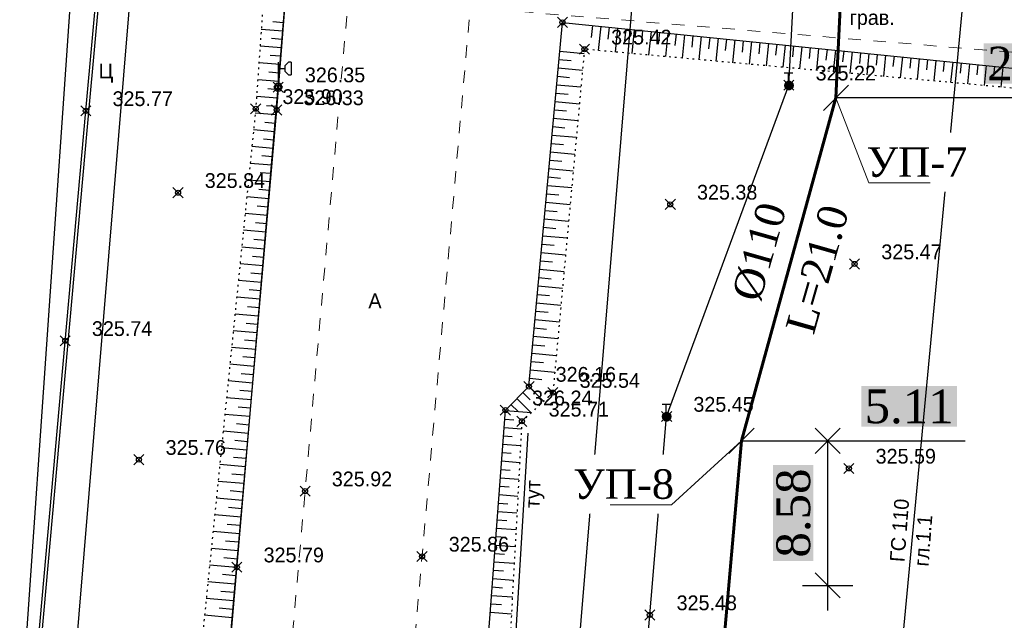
# Model space of a CAD drawing. Header units: metres. Extents: x 703769 to 722343, y 4313031 to 4317457.
# Tile 218 of 256: x 708181 to 708239, y 4314726 to 4314762. Entities that reach past the tile are written whole.
import ezdxf
from ezdxf import colors
from ezdxf.entities.mleader import LeaderData, LeaderLine
from ezdxf.math import Vec2, Vec3

# ---------------------------------------------------------------- set-up
doc = ezdxf.new("R2010")
doc.units = ezdxf.units.M
doc.header["$LTSCALE"] = 0.5
doc.header["$PDMODE"] = 35
doc.header["$PDSIZE"] = 0.3
for name, pattern in [('Auto_Street_NotBorder_Line_m1', [3, 1.5, -1.5]), ('ДОРОГИ_СТРОЯЩ', [9, 8, -1]), ('Контура низ откосов  Штриховая 0.1-0.5 - - - - - - -', [0.6, 0.1, -0.5])]:
    doc.linetypes.add(name, pattern=pattern)
for name, color, linetype in [('(001) Сетка', 92, 'Continuous'), ('(004) Точки рельефа', 7, 'Continuous'), ('(013) Газ', 30, 'ИК_Газопровод -------г--------'), ('(016) Кабель', 1, 'Continuous'), ('(019) Связь', 3, 'ИК_КАБ_СВЯЗИ'), ('(022) Возд. Линии', 7, 'Continuous'), ('(025) Дорога', 7, 'Continuous'), ('(035) Откосы', 7, 'Continuous'), ('(038) Деревья', 7, 'Continuous'), ('(040) Ограда', 7, 'Continuous')]:
    doc.layers.add(name, color=color, linetype=linetype)
doc.layers.add('AUTO#_ROADS_EXIST_L', color=7, linetype='Continuous', lineweight=15, true_color=0x000000)
doc.layers.add('ВК_В1', color=134, linetype='Continuous', lineweight=40)
doc.layers.add('ВОДОПРОВОД текст', color=7, linetype='Continuous', lineweight=50)
doc.styles.add('BM-431', font='txt')
doc.styles.add('D-431', font='txt')
doc.styles.add('Interproekt', font='isocpeur.ttf', dxfattribs={"width": 0.95, "oblique": 15})
doc.styles.add('S', font='txtwr', dxfattribs={"oblique": 15})
doc.styles.get("Standard").update_dxf_attribs({"font": 'times.ttf'})
doc.styles.add('Times New Roman', font='times.ttf')
doc.linetypes.add('GAZ_VOZDUSH', pattern='A,1,-2,["~",Standard,S=3,R=0,X=-1.5,Y=-1.5],-1,10', length=14)
doc.linetypes.add('ИК_Газопровод -------г--------', pattern='A,9,-0.6,["Г",Standard,S=1.2,R=0,X=0,Y=-0.6],-1.2', length=10.8)
doc.linetypes.add('ИК_КАБ_СВЯЗИ', pattern='A,4,["o",Standard,S=0.5,R=0,X=0,Y=-0.125],4,-2', length=10)
doc.linetypes.add('ИК_Э_КАБ_ВН', pattern='A,8,-2,["<<",Standard,S=1,R=0,X=0,Y=-0.5],8,[">>",Standard,S=1,R=0,X=-1,Y=-0.5],-2', length=20)
doc.linetypes.add('ИК_Э_КАБ_НН', pattern='A,8,-2,["<",Standard,S=1,R=0,X=0,Y=-0.5],8,[">",Standard,S=1,R=0,X=-0.5,Y=-0.5],-2', length=20)
doc.linetypes.add('ОГРАДА_М_1М', pattern='A,2.5,["о",Standard,S=1,R=0,X=0,Y=-0.35],0.5,["0",Standard,S=0.5,R=0,X=-0.3,Y=-0.25],2.5', length=5.5)
doc.linetypes.add('РЯД_ДЕР_ДО4М', pattern='A,0,[133,ltypeshp.shx,S=0.4,R=0,X=0,Y=0],-3', length=3)
doc.dimstyles.new('300', dxfattribs={"dimtxt": 2, "dimasz": 1.5, "dimexe": 0, "dimexo": 0, "dimgap": 1, "dimtad": 1, "dimzin": 0, "dimdsep": 46, "dimtxsty": 'Standard', "dimblk": 'OBLIQUE', "dimcen": 0, "dimclrd": 1, "dimclre": 1, "dimclrt": 1, "dimadec": 1, "dimazin": 0, "dimtfac": 1, "dimtofl": 0, "dimtmove": 0, "dimatfit": 3, "dimfxl": 3, "dimtfill": 2, "dimtfillclr": 7, "dimtolj": 1, "dimtzin": 0, "dimlwd": 25, "dimlwe": -1, "dimarcsym": 0})

# ---------------------------------------------------------------- blocks, each defined once
blk = doc.blocks.new('*X145')
at = {"color": 0}
for p, q in [((9.5, 5.08), (10.49, 5.08)), ((9.5, 5.07), (10.49, 5.07)), ((9.5, 5.06), (10.49, 5.06)), ((9.5, 5.05), (10.49, 5.05)), ((9.5, 5.04), (10.49, 5.04)), ((9.5, 5.03), (10.49, 5.03)), ((9.5, 5.02), (10.5, 5.02)), ((9.5, 5.01), (10.5, 5.01)), ((9.5, 5), (10.5, 5)), ((9.5, 4.99), (10.5, 4.99)), ((9.5, 4.98), (10.5, 4.98)), ((9.5, 4.97), (10.5, 4.97)), ((9.5, 4.96), (10.49, 4.96)), ((9.5, 4.95), (10.49, 4.95)), ((9.5, 4.94), (10.49, 4.94)), ((9.5, 4.93), (10.49, 4.93)), ((9.5, 4.92), (10.49, 4.92)), ((9.5, 4.91), (10.49, 4.91)), ((9.5, 4.9), (10.49, 4.9)), ((9.51, 5.12), (10.48, 5.12)), ((9.51, 5.11), (10.48, 5.11)), ((9.51, 5.1), (10.48, 5.1)), ((9.51, 5.09), (10.49, 5.09)), ((9.51, 4.89), (10.49, 4.89)), ((9.51, 4.88), (10.48, 4.88)), ((9.51, 4.87), (10.48, 4.87)), ((9.51, 4.86), (10.48, 4.86)), ((9.52, 5.16), (10.47, 5.16)), ((9.52, 5.15), (10.47, 5.15)), ((9.52, 5.14), (10.47, 5.14)), ((9.52, 5.13), (10.48, 5.13)), ((9.52, 4.85), (10.48, 4.85)), ((9.52, 4.84), (10.47, 4.84)), ((9.52, 4.83), (10.47, 4.83)), ((9.53, 5.18), (10.46, 5.18)), ((9.53, 5.17), (10.46, 5.17)), ((9.53, 4.82), (10.47, 4.82)), ((9.53, 4.81), (10.46, 4.81)), ((9.53, 4.8), (10.46, 4.8)), ((9.54, 5.2), (10.45, 5.2)), ((9.54, 5.19), (10.46, 5.19)), ((9.54, 4.79), (10.45, 4.79)), ((9.54, 4.78), (10.45, 4.78)), ((9.55, 5.22), (10.44, 5.22)), ((9.55, 5.21), (10.45, 5.21)), ((9.55, 4.77), (10.44, 4.77)), ((9.55, 4.76), (10.44, 4.76)), ((9.56, 5.24), (10.43, 5.24)), ((9.56, 5.23), (10.44, 5.23)), ((9.56, 4.75), (10.43, 4.75)), ((9.56, 4.74), (10.43, 4.74)), ((9.57, 5.26), (10.42, 5.26)), ((9.57, 5.25), (10.43, 5.25)), ((9.57, 4.73), (10.42, 4.73)), ((9.58, 5.27), (10.41, 5.27)), ((9.58, 4.72), (10.41, 4.72)), ((9.58, 4.71), (10.41, 4.71)), ((9.59, 5.29), (10.4, 5.29)), ((9.59, 5.28), (10.41, 5.28)), ((9.59, 4.7), (10.4, 4.7)), ((9.6, 5.3), (10.39, 5.3)), ((9.6, 4.69), (10.39, 4.69)), ((9.61, 5.31), (10.38, 5.31)), ((9.61, 4.68), (10.39, 4.68)), ((9.62, 5.32), (10.37, 5.32)), ((9.63, 5.33), (10.37, 5.33)), ((9.64, 5.34), (10.36, 5.34)), ((9.65, 5.35), (10.35, 5.35)), ((9.66, 5.36), (10.34, 5.36)), ((9.67, 5.37), (10.32, 5.37)), ((9.68, 5.38), (10.31, 5.38)), ((9.69, 5.39), (10.3, 5.39)), ((9.71, 5.4), (10.29, 5.4)), ((9.72, 5.41), (10.27, 5.41)), ((9.74, 5.42), (10.26, 5.42)), ((9.75, 5.43), (10.24, 5.43)), ((9.77, 5.44), (10.22, 5.44)), ((9.79, 5.45), (10.2, 5.45)), ((9.82, 5.46), (10.18, 5.46)), ((9.85, 5.47), (10.15, 5.47)), ((9.88, 5.48), (10.11, 5.48)), ((9.94, 5.49), (10.05, 5.49)), ((9.61, 4.67), (10.38, 4.67)), ((9.62, 4.66), (10.37, 4.66)), ((9.63, 4.65), (10.36, 4.65)), ((9.64, 4.64), (10.35, 4.64)), ((9.65, 4.63), (10.34, 4.63)), ((9.66, 4.62), (10.33, 4.62)), ((9.67, 4.61), (10.32, 4.61)), ((9.69, 4.6), (10.31, 4.6)), ((9.7, 4.59), (10.29, 4.59)), ((9.71, 4.58), (10.28, 4.58)), ((9.73, 4.57), (10.26, 4.57)), ((9.75, 4.56), (10.25, 4.56)), ((9.76, 4.55), (10.23, 4.55)), ((9.78, 4.54), (10.21, 4.54)), ((9.81, 4.53), (10.18, 4.53)), ((9.83, 4.52), (10.16, 4.52)), ((9.87, 4.51), (10.12, 4.51)), ((9.91, 4.5), (10.08, 4.5))]:
    blk.add_line(p, q, dxfattribs=at)
blk = doc.blocks.new('I01070')
at = {"color": 0}
blk.add_circle((0.05, 0.03), 0.5, dxfattribs=at)
blk.add_blockref('*X145', (-9.95, -4.96), dxfattribs=at)
blk = doc.blocks.new('I0195')
at = {"layer": '(016) Кабель', "color": 0, "linetype": 'ИК_Э_КАБ_ВН'}
for p, q in [((-0.275, 0.74), (0.225, 0.74)), ((-0.025, 0.24), (-0.025, 0.74))]:
    blk.add_line(p, q, dxfattribs=at)
at = {"layer": '(016) Кабель', "color": 0, "linetype": 'ИК_Э_КАБ_ВН', "xscale": 0.5, "yscale": 0.5, "zscale": 0.5}
blk.add_blockref('I01070', (-0.025, -0.01), dxfattribs=at)
blk = doc.blocks.new('U1111')
for p, q in [((0.1, 0.45), (0.1, 2.95)), ((1.28934, 2.95), (0.85, 2.51066)), ((0.85, 2.51066), (0.85, 1.88934)), ((1.6, 2.95), (1.28934, 2.95)), ((1.6, 2.95), (1.6, 1.45)), ((0.1, 2.2), (0.85, 2.2)), ((0.85, 1.88934), (1.28934, 1.45)), ((1.28934, 1.45), (1.6, 1.45)), ((0, 0.05), (0.1, 0.05)), ((0, -0.05), (0, 0.05)), ((0.1, 0.05), (0.1, -0.05)), ((0.1, -0.05), (0, -0.05))]:
    blk.add_line(p, q)
blk.add_lwpolyline([(0.55, 0), (0.3, 0.433013), (-0.2, 0.433013), (-0.45, 0), (-0.2, -0.433013), (0.3, -0.433013)], close=True)
at = {"color": 4, "style": 'S', "oblique": 15}
blk.add_attdef('Z', (1.142936, -1.391276), '', height=2, dxfattribs=at)
blk = doc.blocks.new('Setka')
at = {"layer": '(001) Сетка'}
for p, q in [((0, 1.5), (0, -1.5)), ((-1.5, 0), (1.5, 0))]:
    blk.add_line(p, q, dxfattribs=at)
blk = doc.blocks.new('_Dot')
at = {"color": 0, "linetype": 'ByBlock', "lineweight": -2}
blk.add_line((-0.5, 0), (-1, 0), dxfattribs=at)
at = {"color": 0, "linetype": 'ByBlock', "const_width": 0.5}
blk.add_lwpolyline([(-0.25, 0, 1), (0.25, 0, 1)], format="xyb", close=True, dxfattribs=at)
blk = doc.blocks.new('_Oblique')
at = {"color": 0, "linetype": 'ByBlock', "lineweight": -2}
blk.add_line((-0.5, -0.5), (0.5, 0.5), dxfattribs=at)
blk = doc.blocks.new('*D603')
at = {"color": 1, "lineweight": 25, "transparency": 16777216}
blk.add_line((708253.701, 4314757.378), (708228.958, 4314757.378), dxfattribs=at)
at = {"layer": 'Defpoints', "color": 0, "lineweight": 40, "transparency": 16777216}
for p in [(708228.958, 4314757.378), (708228.958, 4314757.378), (708253.701, 4314757.378)]:
    blk.add_point(p, dxfattribs=at)
at = {"color": 1, "lineweight": 25, "transparency": 16777216, "xscale": 1.5, "yscale": 1.5, "zscale": 1.5}
for p, rotation in [((708228.958, 4314757.378), 179.9999999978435), ((708253.701, 4314757.378), 359.9999999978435)]:
    blk.add_blockref('_Oblique', p, dxfattribs=dict(at, rotation=rotation))
at = {"color": 1, "lineweight": 40, "transparency": 16777216, "insert": (708241.329, 4314759.399), "char_height": 2, "attachment_point": 5, "rotation": 360, "bg_fill": 1, "box_fill_scale": 1.1, "bg_fill_color": 7, "bg_fill_true_color": 16777215, "bg_fill_transparency": 0}
blk.add_mtext('\\A1;24.74', dxfattribs=at)
blk = doc.blocks.new('*D604')
at = {"color": 1, "lineweight": 25, "transparency": 16777216}
for p, q in [((708223.359, 4314737.037), (708228.465, 4314737.037)), ((708228.465, 4314737.037), (708236.631, 4314737.037))]:
    blk.add_line(p, q, dxfattribs=at)
at = {"layer": 'Defpoints', "color": 0, "lineweight": 40, "transparency": 16777216}
for p in [(708223.359, 4314737.037), (708228.465, 4314737.037), (708228.465, 4314737.037)]:
    blk.add_point(p, dxfattribs=at)
at = {"color": 1, "lineweight": 25, "transparency": 16777216, "xscale": 1.5, "yscale": 1.5, "zscale": 1.5, "rotation": 180}
blk.add_blockref('_Oblique', (708223.359, 4314737.037), dxfattribs=at)
at = {"color": 1, "lineweight": 25, "transparency": 16777216, "xscale": 1.5, "yscale": 1.5, "zscale": 1.5}
blk.add_blockref('_Oblique', (708228.465, 4314737.037), dxfattribs=at)
at = {"color": 1, "lineweight": 40, "transparency": 16777216, "insert": (708233.298, 4314739.057), "char_height": 2, "attachment_point": 5, "bg_fill": 1, "box_fill_scale": 1.1, "bg_fill_color": 7, "bg_fill_true_color": 16777215, "bg_fill_transparency": 0}
blk.add_mtext('\\A1;5.11', dxfattribs=at)
blk = doc.blocks.new('*D605')
at = {"color": 1, "lineweight": 25, "transparency": 16777216}
blk.add_line((708228.465, 4314737.037), (708228.465, 4314728.456), dxfattribs=at)
at = {"layer": 'Defpoints', "color": 0, "lineweight": 40, "transparency": 16777216}
for p in [(708228.465, 4314737.037), (708228.465, 4314728.456), (708228.465, 4314728.456)]:
    blk.add_point(p, dxfattribs=at)
at = {"color": 1, "lineweight": 25, "transparency": 16777216, "xscale": 1.5, "yscale": 1.5, "zscale": 1.5}
for p, rotation in [((708228.465, 4314737.037), 90), ((708228.465, 4314728.456), 270)]:
    blk.add_blockref('_Oblique', p, dxfattribs=dict(at, rotation=rotation))
at = {"color": 1, "lineweight": 40, "transparency": 16777216, "insert": (708226.445, 4314732.746), "char_height": 2, "attachment_point": 5, "rotation": 90, "bg_fill": 1, "box_fill_scale": 1.1, "bg_fill_color": 7, "bg_fill_true_color": 16777215, "bg_fill_transparency": 0}
blk.add_mtext('\\A1;8.58', dxfattribs=at)

msp = doc.modelspace()

# ---------------------------------------------------------------- linework, layer by layer
at = {"layer": '(013) Газ', "linetype": 'GAZ_VOZDUSH', "elevation": 324.816, "flags": 128}
msp.add_lwpolyline([(708165.166, 4315455.034), (708237.064, 4315447.856), (708237.796, 4315439.435), (708237.948, 4315425.87), (708271.633, 4315423.02), (708271.633, 4315423.02), (708293.165, 4315421.558), (708284.482, 4315255.16), (708278.28, 4315165.641), (708278.086, 4315159.227), (708267.101, 4315087.682), (708203.286, 4314411.276), (708188.652, 4314151.902), (708188.652, 4314118.902)], dxfattribs=at)
at = {"layer": '(016) Кабель', "linetype": 'ИК_Э_КАБ_НН', "elevation": 325.652, "flags": 128}
msp.add_lwpolyline([(708148.162, 4314184.928), (708151.497, 4314225.638), (708155.946, 4314277.346), (708160.092, 4314325.308), (708165.82, 4314399.254), (708169.045, 4314439.184), (708172.399, 4314480.837), (708175.762, 4314521.367), (708178.982, 4314558.811), (708182.201, 4314596.426), (708185.813, 4314637.091), (708189.128, 4314677.545), (708192.281, 4314716.43), (708195.859, 4314758.023), (708198.741, 4314794.021), (708202.87, 4314842.96), (708206.45, 4314887.572), (708209.623, 4314925.94), (708213.998, 4314964.466), (708217.888, 4315003.776), (708222.285, 4315053.198), (708227.646, 4315118.21), (708230.7, 4315153.26), (708233.599, 4315183.887), (708236.608, 4315219.867), (708239.917, 4315258.483), (708242.964, 4315292.096), (708245.88, 4315324.716), (708249.037, 4315363.449), (708251.639, 4315395.315), (708254.553, 4315428.663), (708258.525, 4315473.098), (708262.105, 4315516.97), (708265.007, 4315550.248), (708267.691, 4315583.251), (708270.438, 4315616.597), (708274.286, 4315657.842), (708277.622, 4315697.97), (708280.245, 4315726.073), (708282.134, 4315747.294), (708285.192, 4315782.765), (708287.519, 4315812.482), (708289.716, 4315837.095), (708292.577, 4315870.499), (708295.609, 4315906.644), (708298.169, 4315937.003), (708301.105, 4315969.327), (708303.908, 4316001.447), (708306.247, 4316027.782), (708309.271, 4316062.456), (708312.329, 4316097.927), (708314.656, 4316127.644), (708316.853, 4316152.257), (708319.714, 4316185.661), (708322.746, 4316221.806), (708325.306, 4316252.165), (708328.242, 4316284.489), (708331.045, 4316316.609), (708331.607, 4316322.941)], dxfattribs=at)
at = {"layer": '(019) Связь', "flags": 128}
for points, elevation in [([(708317.145, 4316324.221), (708301.016, 4316142.912), (708256.741, 4315645.198), (708241.57, 4315465.518), (708189.214, 4314845.558), (708166.334, 4314514.295), (708160.318, 4314448.76), (708146.619, 4314291.453), (708137.034, 4314165.721), (708137.034, 4314165.721), (708137.034, 4314165.721), (708136.895, 4314100.448), (708136.888, 4314097.122)], 324.516), ([(708153.006, 4314105.043), (708156.993, 4314142.734), (708156.993, 4314142.734), (708174.147, 4314200.184), (708174.323, 4314203.958), (708195.362, 4314453.153), (708204.073, 4314563.084), (708218.911, 4314738.478), (708226.164, 4314758.135), (708236.601, 4314958.674), (708237.563, 4314979.166), (708241.532, 4315051.931), (708251.542, 4315144.303), (708253.161, 4315164.518), (708257.428, 4315233.645), (708258.881, 4315245.481), (708269.326, 4315369.847), (708270.394, 4315382.606), (708278.265, 4315465.509), (708280.616, 4315477.921), (708295.324, 4315641.488), (708303.766, 4315706.848), (708303.348, 4315724.234), (708305.187, 4315772.118), (708306.696, 4315783.119), (708308.615, 4315806.312), (708309.889, 4315815.038), (708320.552, 4315934.795), (708321.594, 4315946.168), (708336.888, 4316115.682), (708345.287, 4316227.711), (708346.981, 4316228.783), (708355.083, 4316230.156), (708358.134, 4316229.662)], 325.431)]:
    msp.add_lwpolyline(points, dxfattribs=dict(at, elevation=elevation))
at = {"layer": '(022) Возд. Линии', "elevation": -1.937, "flags": 128}
msp.add_lwpolyline([(708173.508, 4314249.294), (708180.426, 4314321.315), (708187.561, 4314422.215), (708190.623, 4314454.694), (708195.781, 4314509.415), (708203.64, 4314603.19), (708211.44, 4314697.517), (708218.596, 4314783.876), (708219.251, 4314789.291), (708222.239, 4314829.112), (708225.833, 4314872.829), (708227.553, 4314940.171), (708237.806, 4315038.61), (708242.302, 4315088.885), (708248.423, 4315158.844), (708247.859, 4315176.046), (708220.321, 4315178.161)], dxfattribs=at)
at = {"layer": '(025) Дорога', "elevation": 325.745, "flags": 128}
msp.add_lwpolyline([(708193.008, 4314847.478), (708194.025, 4314847.311), (708178.741, 4314663.003), (708176.27, 4314663.341), (708178.346, 4314685.769), (708181.068, 4314716.83), (708184.673, 4314756.981), (708188.173, 4314795.283), (708192.787, 4314843.357), (708193.008, 4314847.478)], dxfattribs=at)
at = {"layer": '(035) Откосы'}
for p, q in [((708194.858, 4314761.466, 325.699), (708196.144, 4314761.364, 325.699)), ((708195.538, 4314761.913, 325.699), (708196.183, 4314761.862, 325.699)), ((708214.502, 4314761.682, 325.463), (708214.429, 4314760.961, 325.463)), ((708214.999, 4314761.632, 325.463), (708214.853, 4314760.195, 325.463)), ((708215.496, 4314761.581, 325.463), (708215.424, 4314760.866, 325.463)), ((708215.994, 4314761.531, 325.463), (708215.849, 4314760.105, 325.463)), ((708216.491, 4314761.48, 325.463), (708216.419, 4314760.77, 325.463)), ((708195.463, 4314760.918, 325.699), (708196.104, 4314760.867, 325.699)), ((708216.988, 4314761.43, 325.463), (708216.844, 4314760.015, 325.463)), ((708217.485, 4314761.379, 325.463), (708217.414, 4314760.674, 325.463)), ((708217.983, 4314761.329, 325.463), (708217.84, 4314759.924, 325.463)), ((708218.48, 4314761.278, 325.463), (708218.409, 4314760.579, 325.463)), ((708218.977, 4314761.228, 325.463), (708218.836, 4314759.834, 325.463)), ((708219.475, 4314761.177, 325.463), (708219.404, 4314760.483, 325.463)), ((708219.972, 4314761.127, 325.463), (708219.831, 4314759.743, 325.463)), ((708220.469, 4314761.076, 325.463), (708220.399, 4314760.387, 325.463)), ((708220.966, 4314761.026, 325.463), (708220.827, 4314759.653, 325.463)), ((708221.464, 4314760.975, 325.463), (708221.394, 4314760.291, 325.463)), ((708221.961, 4314760.925, 325.463), (708221.823, 4314759.563, 325.463)), ((708222.458, 4314760.874, 325.463), (708222.389, 4314760.196, 325.463)), ((708194.788, 4314760.47, 325.699), (708196.065, 4314760.369, 325.699)), ((708222.955, 4314760.824, 325.463), (708222.818, 4314759.472, 325.463)), ((708223.453, 4314760.773, 325.463), (708223.384, 4314760.1, 325.463)), ((708223.95, 4314760.723, 325.463), (708223.814, 4314759.382, 325.463)), ((708224.447, 4314760.672, 325.463), (708224.379, 4314760.004, 325.463)), ((708224.945, 4314760.622, 325.463), (708224.809, 4314759.291, 325.463)), ((708225.442, 4314760.571, 325.463), (708225.375, 4314759.909, 325.463)), ((708225.939, 4314760.521, 325.463), (708225.805, 4314759.201, 325.463)), ((708226.436, 4314760.47, 325.463), (708226.37, 4314759.813, 325.463)), ((708226.934, 4314760.42, 325.463), (708226.801, 4314759.111, 325.463)), ((708227.431, 4314760.369, 325.463), (708227.365, 4314759.717, 325.463)), ((708227.928, 4314760.319, 325.463), (708227.796, 4314759.02, 325.463)), ((708228.426, 4314760.268, 325.463), (708228.36, 4314759.621, 325.463)), ((708195.389, 4314759.922, 325.699), (708196.025, 4314759.872, 325.699)), ((708212.569, 4314760.156, 325.463), (708214.009, 4314760.024, 325.463)), ((708228.923, 4314760.218, 325.463), (708228.792, 4314758.93, 325.463)), ((708229.42, 4314760.167, 325.463), (708229.355, 4314759.526, 325.463)), ((708229.917, 4314760.117, 325.463), (708229.788, 4314758.839, 325.463)), ((708230.415, 4314760.066, 325.463), (708230.35, 4314759.43, 325.463)), ((708230.912, 4314760.015, 325.463), (708230.783, 4314758.749, 325.463)), ((708231.409, 4314759.965, 325.463), (708231.345, 4314759.334, 325.463)), ((708231.906, 4314759.914, 325.463), (708231.779, 4314758.659, 325.463)), ((708232.404, 4314759.864, 325.463), (708232.34, 4314759.239, 325.463)), ((708232.901, 4314759.813, 325.463), (708232.774, 4314758.568, 325.463)), ((708233.398, 4314759.763, 325.463), (708233.335, 4314759.143, 325.463)), ((708233.896, 4314759.712, 325.463), (708233.77, 4314758.478, 325.463)), ((708194.718, 4314759.475, 325.699), (708195.986, 4314759.374, 325.699)), ((708212.478, 4314759.161, 325.463), (708213.918, 4314759.028, 325.463)), ((708212.523, 4314759.658, 325.463), (708213.244, 4314759.592, 325.463)), ((708234.393, 4314759.662, 325.463), (708234.33, 4314759.047, 325.463)), ((708234.89, 4314759.611, 325.463), (708234.766, 4314758.387, 325.463)), ((708235.387, 4314759.561, 325.463), (708235.325, 4314758.951, 325.463)), ((708235.885, 4314759.51, 325.463), (708235.761, 4314758.297, 325.463)), ((708236.382, 4314759.46, 325.463), (708236.321, 4314758.856, 325.463)), ((708236.879, 4314759.409, 325.463), (708236.757, 4314758.207, 325.463)), ((708237.376, 4314759.359, 325.463), (708237.316, 4314758.76, 325.463)), ((708237.874, 4314759.308, 325.463), (708237.753, 4314758.116, 325.463)), ((708238.371, 4314759.258, 325.463), (708238.311, 4314758.664, 325.463)), ((708238.868, 4314759.207, 325.463), (708238.748, 4314758.026, 325.463)), ((708195.315, 4314758.926, 325.699), (708195.946, 4314758.876, 325.699)), ((708212.432, 4314758.663, 325.463), (708213.152, 4314758.597, 325.463)), ((708194.649, 4314758.479, 325.699), (708195.907, 4314758.379, 325.699)), ((708195.241, 4314757.931, 325.699), (708195.867, 4314757.881, 325.699)), ((708212.386, 4314758.165, 325.463), (708213.827, 4314758.033, 325.463)), ((708194.579, 4314757.483, 325.699), (708195.828, 4314757.384, 325.699)), ((708212.34, 4314757.667, 325.463), (708213.061, 4314757.601, 325.463)), ((708195.166, 4314756.935, 325.699), (708195.788, 4314756.886, 325.699)), ((708212.295, 4314757.17, 325.463), (708213.735, 4314757.037, 325.463)), ((708194.503, 4314756.498, 325.699), (708195.747, 4314756.389, 325.699)), ((708212.203, 4314756.174, 325.463), (708213.644, 4314756.042, 325.463)), ((708212.249, 4314756.672, 325.463), (708212.969, 4314756.606, 325.463)), ((708195.078, 4314755.946, 325.699), (708195.703, 4314755.891, 325.699)), ((708212.157, 4314755.677, 325.463), (708212.878, 4314755.61, 325.463)), ((708194.403, 4314755.504, 325.699), (708195.66, 4314755.394, 325.699)), ((708212.112, 4314755.179, 325.463), (708213.553, 4314755.046, 325.463)), ((708194.302, 4314754.511, 325.699), (708195.572, 4314754.4, 325.699)), ((708194.984, 4314754.952, 325.699), (708195.616, 4314754.897, 325.699)), ((708212.066, 4314754.681, 325.463), (708212.786, 4314754.615, 325.463)), ((708194.891, 4314753.958, 325.699), (708195.529, 4314753.902, 325.699)), ((708212.02, 4314754.183, 325.463), (708213.461, 4314754.051, 325.463)), ((708194.202, 4314753.518, 325.699), (708195.485, 4314753.405, 325.699)), ((708211.974, 4314753.686, 325.463), (708212.695, 4314753.619, 325.463)), ((708194.797, 4314752.964, 325.699), (708195.442, 4314752.908, 325.699)), ((708211.883, 4314752.69, 325.463), (708212.604, 4314752.624, 325.463)), ((708211.929, 4314753.188, 325.463), (708213.37, 4314753.055, 325.463)), ((708194.102, 4314752.524, 325.699), (708195.398, 4314752.411, 325.699)), ((708211.837, 4314752.192, 325.463), (708213.278, 4314752.06, 325.463)), ((708194.002, 4314751.531, 325.699), (708195.311, 4314751.416, 325.699)), ((708194.703, 4314751.97, 325.699), (708195.354, 4314751.913, 325.699)), ((708211.791, 4314751.695, 325.463), (708212.512, 4314751.628, 325.463)), ((708194.609, 4314750.977, 325.699), (708195.267, 4314750.919, 325.699)), ((708211.746, 4314751.197, 325.463), (708213.187, 4314751.064, 325.463)), ((708193.901, 4314750.538, 325.699), (708195.224, 4314750.422, 325.699)), ((708211.7, 4314750.699, 325.463), (708212.421, 4314750.633, 325.463)), ((708194.516, 4314749.983, 325.699), (708195.18, 4314749.924, 325.699)), ((708211.654, 4314750.201, 325.463), (708213.096, 4314750.069, 325.463)), ((708193.801, 4314749.544, 325.699), (708195.137, 4314749.427, 325.699)), ((708211.563, 4314749.206, 325.463), (708213.004, 4314749.073, 325.463)), ((708211.608, 4314749.704, 325.463), (708212.329, 4314749.637, 325.463)), ((708194.422, 4314748.989, 325.699), (708195.093, 4314748.93, 325.699)), ((708211.517, 4314748.708, 325.463), (708212.238, 4314748.642, 325.463)), ((708193.701, 4314748.551, 325.699), (708195.049, 4314748.433, 325.699)), ((708194.328, 4314747.995, 325.699), (708195.006, 4314747.935, 325.699)), ((708211.471, 4314748.21, 325.463), (708212.913, 4314748.078, 325.463)), ((708193.6, 4314747.557, 325.699), (708194.962, 4314747.438, 325.699)), ((708211.425, 4314747.713, 325.463), (708212.146, 4314747.647, 325.463)), ((708194.234, 4314747.001, 325.699), (708194.919, 4314746.941, 325.699)), ((708211.38, 4314747.215, 325.463), (708212.822, 4314747.083, 325.463)), ((708193.5, 4314746.564, 325.699), (708194.875, 4314746.444, 325.699)), ((708211.334, 4314746.717, 325.463), (708212.055, 4314746.651, 325.463)), ((708194.141, 4314746.007, 325.699), (708194.831, 4314745.946, 325.699)), ((708211.242, 4314745.722, 325.463), (708211.963, 4314745.656, 325.463)), ((708211.288, 4314746.22, 325.463), (708212.73, 4314746.087, 325.463)), ((708193.4, 4314745.571, 325.699), (708194.788, 4314745.449, 325.699)), ((708211.197, 4314745.224, 325.463), (708212.639, 4314745.092, 325.463)), ((708193.3, 4314744.577, 325.699), (708194.701, 4314744.455, 325.699)), ((708194.047, 4314745.013, 325.699), (708194.744, 4314744.952, 325.699)), ((708211.151, 4314744.726, 325.463), (708211.872, 4314744.66, 325.463)), ((708193.953, 4314744.019, 325.699), (708194.657, 4314743.957, 325.699)), ((708211.105, 4314744.229, 325.463), (708212.547, 4314744.096, 325.463)), ((708193.199, 4314743.584, 325.699), (708194.614, 4314743.46, 325.699)), ((708211.059, 4314743.731, 325.463), (708211.781, 4314743.665, 325.463)), ((708193.86, 4314743.025, 325.699), (708194.57, 4314742.963, 325.699)), ((708211.014, 4314743.233, 325.463), (708212.456, 4314743.101, 325.463)), ((708193.099, 4314742.591, 325.699), (708194.526, 4314742.466, 325.699)), ((708210.922, 4314742.238, 325.463), (708212.365, 4314742.105, 325.463)), ((708210.968, 4314742.735, 325.463), (708211.689, 4314742.669, 325.463)), ((708192.999, 4314741.597, 325.699), (708194.439, 4314741.471, 325.699)), ((708193.766, 4314742.031, 325.699), (708194.483, 4314741.968, 325.699)), ((708210.876, 4314741.74, 325.463), (708211.598, 4314741.674, 325.463)), ((708193.672, 4314741.037, 325.699), (708194.396, 4314740.974, 325.699)), ((708210.831, 4314741.242, 325.463), (708212.273, 4314741.11, 325.463)), ((708192.898, 4314740.604, 325.699), (708194.352, 4314740.477, 325.699)), ((708210.785, 4314740.744, 325.463), (708211.506, 4314740.678, 325.463)), ((708193.578, 4314740.043, 325.699), (708194.308, 4314739.979, 325.699)), ((708210.381, 4314739.895, 325.463), (708210.81, 4314739.468, 325.463)), ((708210.734, 4314740.249, 325.463), (708211.605, 4314739.38, 325.463)), ((708192.798, 4314739.611, 325.699), (708194.265, 4314739.482, 325.699)), ((708210.028, 4314739.541, 325.463), (708210.872, 4314738.7, 325.463)), ((708193.485, 4314739.049, 325.699), (708194.221, 4314738.985, 325.699)), ((708209.34, 4314738.825, 325.463), (708210.883, 4314738.71, 325.463)), ((708209.675, 4314739.187, 325.463), (708210.091, 4314738.773, 325.463)), ((708192.698, 4314738.617, 325.699), (708194.178, 4314738.488, 325.699)), ((708209.303, 4314738.327, 325.463), (708209.843, 4314738.286, 325.463)), ((708192.598, 4314737.624, 325.699), (708194.091, 4314737.493, 325.699)), ((708193.391, 4314738.056, 325.699), (708194.134, 4314737.99, 325.699)), ((708209.265, 4314737.828, 325.463), (708210.299, 4314737.751, 325.463)), ((708193.297, 4314737.062, 325.699), (708194.047, 4314736.996, 325.699)), ((708209.228, 4314737.33, 325.463), (708209.75, 4314737.291, 325.463)), ((708192.497, 4314736.631, 325.699), (708194.003, 4314736.499, 325.699)), ((708209.153, 4314736.333, 325.463), (708209.686, 4314736.293, 325.463)), ((708209.191, 4314736.832, 325.463), (708210.245, 4314736.753, 325.463)), ((708193.204, 4314736.068, 325.699), (708193.96, 4314736.001, 325.699)), ((708209.116, 4314735.835, 325.463), (708210.191, 4314735.754, 325.463)), ((708192.397, 4314735.637, 325.699), (708193.916, 4314735.504, 325.699)), ((708209.079, 4314735.336, 325.463), (708209.621, 4314735.296, 325.463)), ((708192.297, 4314734.644, 325.699), (708193.829, 4314734.51, 325.699)), ((708193.11, 4314735.074, 325.699), (708193.873, 4314735.007, 325.699)), ((708209.042, 4314734.838, 325.463), (708210.137, 4314734.756, 325.463)), ((708193.016, 4314734.08, 325.699), (708193.785, 4314734.012, 325.699)), ((708209.004, 4314734.339, 325.463), (708209.557, 4314734.298, 325.463)), ((708192.197, 4314733.651, 325.699), (708193.742, 4314733.515, 325.699)), ((708208.967, 4314733.841, 325.463), (708210.083, 4314733.757, 325.463)), ((708192.922, 4314733.086, 325.699), (708193.698, 4314733.018, 325.699)), ((708208.892, 4314732.844, 325.463), (708210.028, 4314732.759, 325.463)), ((708208.93, 4314733.342, 325.463), (708209.493, 4314733.3, 325.463)), ((708192.096, 4314732.657, 325.699), (708193.655, 4314732.521, 325.699)), ((708208.855, 4314732.346, 325.463), (708209.428, 4314732.303, 325.463)), ((708191.996, 4314731.664, 325.699), (708193.568, 4314731.526, 325.699)), ((708192.829, 4314732.092, 325.699), (708193.611, 4314732.023, 325.699)), ((708208.818, 4314731.847, 325.463), (708209.974, 4314731.761, 325.463)), ((708192.735, 4314731.098, 325.699), (708193.524, 4314731.029, 325.699)), ((708208.78, 4314731.349, 325.463), (708209.364, 4314731.305, 325.463)), ((708191.896, 4314730.671, 325.699), (708193.48, 4314730.532, 325.699)), ((708208.743, 4314730.85, 325.463), (708209.92, 4314730.762, 325.463)), ((708192.641, 4314730.104, 325.699), (708193.437, 4314730.034, 325.699)), ((708208.706, 4314730.352, 325.463), (708209.299, 4314730.307, 325.463)), ((708191.795, 4314729.677, 325.699), (708193.393, 4314729.537, 325.699)), ((708208.631, 4314729.355, 325.463), (708209.235, 4314729.31, 325.463)), ((708208.669, 4314729.853, 325.463), (708209.866, 4314729.764, 325.463)), ((708192.547, 4314729.11, 325.699), (708193.35, 4314729.04, 325.699)), ((708208.594, 4314728.857, 325.463), (708209.812, 4314728.765, 325.463)), ((708191.695, 4314728.684, 325.699), (708193.306, 4314728.543, 325.699)), ((708208.557, 4314728.358, 325.463), (708209.171, 4314728.312, 325.463)), ((708191.595, 4314727.69, 325.699), (708193.219, 4314727.548, 325.699)), ((708192.454, 4314728.116, 325.699), (708193.262, 4314728.045, 325.699)), ((708208.519, 4314727.86, 325.463), (708209.758, 4314727.767, 325.463)), ((708192.36, 4314727.122, 325.699), (708193.175, 4314727.051, 325.699)), ((708208.482, 4314727.361, 325.463), (708209.106, 4314727.314, 325.463)), ((708191.495, 4314726.697, 325.699), (708193.132, 4314726.554, 325.699)), ((708208.445, 4314726.863, 325.463), (708209.703, 4314726.769, 325.463))]:
    msp.add_line(p, q, dxfattribs=at)
at = {"layer": '(035) Откосы', "linetype": 'Контура низ откосов  Штриховая 0.1-0.5 - - - - - - -'}
for points, elevation in [([(708210.106, 4314942.312), (708208.004, 4314942.312), (708207.68, 4314934.153), (708207.233, 4314931.882), (708206.309, 4314926.049), (708203.001, 4314914.644), (708198.769, 4314913.675), (708197.173, 4314899.98), (708201.194, 4314894.603), (708204.158, 4314890.893), (708203.912, 4314886.034), (708200.93, 4314841.548), (708197.235, 4314795.49), (708194.527, 4314756.735), (708190.461, 4314716.46), (708187.578, 4314678.893), (708186.01, 4314664.266), (708184.019, 4314663.252), (708182.137, 4314663.252), (708182.207, 4314662.056)], 325.699), ([(708240.069, 4314757.906), (708214.032, 4314760.27), (708212.162, 4314739.897), (708210.323, 4314738.19), (708208.146, 4314698.065), (708199.574, 4314603.006), (708191.911, 4314509.307), (708187.034, 4314463.136)], 325.942)]:
    msp.add_lwpolyline(points, dxfattribs=dict(at, elevation=elevation))
at = {"layer": '(035) Откосы', "elevation": 325.463, "flags": 128}
msp.add_lwpolyline([(708185.743, 4314462.929), (708190.187, 4314509.638), (708198.213, 4314603.38), (708206.311, 4314698.35), (708209.342, 4314738.853), (708210.74, 4314740.255), (708212.726, 4314761.863), (708240.187, 4314759.073), (708240.069, 4314757.906)], dxfattribs=at)
at = {"layer": '(038) Деревья', "color": 0, "linetype": 'РЯД_ДЕР_ДО4М', "elevation": 325.162, "flags": 128}
msp.add_lwpolyline([(708187.716, 4314460.325), (708192.266, 4314509.144), (708200.044, 4314601.231), (708208.205, 4314696.413), (708210.687, 4314737.495)], dxfattribs=at)
at = {"layer": '(040) Ограда', "linetype": 'ОГРАДА_М_1М', "elevation": 325.652, "flags": 128}
msp.add_lwpolyline([(708163.026, 4314665.115), (708176.1, 4314663.647), (708178.156, 4314685.744), (708180.842, 4314716.374), (708184.445, 4314756.616), (708187.931, 4314794.755), (708192.634, 4314842.932), (708177.884, 4314844.176)], dxfattribs=at)
at = {"color": 7, "lineweight": 60, "flags": 128}
msp.add_lwpolyline([(708240.115, 4314986.119), (708237.465, 4314926.667), (708235.809, 4314899.895), (708234.498, 4314869.618), (708230.06, 4314781.67), (708228.958, 4314757.378), (708223.359, 4314737.037), (708204.558, 4314523.813), (708196.059, 4314424.814), (708184.899, 4314294.752), (708174.557, 4314166.154), (708168.436, 4314154.821), (708168.436, 4314154.821), (708086.138, 4314125.895), (708037.269, 4314109.069), (708002.488, 4314098.284), (708002.488, 4314098.284), (707913.651, 4314069.236), (707865.757, 4314055.085), (707817.896, 4314040.633), (707721.771, 4314013.098), (707673.615, 4313999.646), (707633.375, 4313988.405), (707625.006, 4314019.638)], dxfattribs=at)
at = {"elevation": 325.699, "flags": 128}
msp.add_lwpolyline([(708182.207, 4314662.056), (708184.171, 4314662.055), (708185.997, 4314663.018), (708187.165, 4314664.042), (708188.976, 4314678.808), (708192.179, 4314715.684), (708195.771, 4314756.666), (708198.835, 4314795.299), (708202.591, 4314841.592), (708206.341, 4314886.148), (708205.687, 4314891.347), (708201.866, 4314895.153), (708197.948, 4314900.318), (708199.35, 4314912.989), (708203.77, 4314913.622), (708207.35, 4314926.066), (708208.759, 4314931.443), (708209.84, 4314933.463), (708210.106, 4314942.312)], dxfattribs=at)
at = {"color": 0, "linetype": 'ByBlock', "lineweight": -2, "transparency": 16777216}
for p in [(708212.726, 4314761.863, 326.256), (708214.032, 4314760.27, 325.417), (708195.859, 4314758.023, 326.351), (708226.164, 4314758.135, 325.224), (708184.445, 4314756.616, 325.773), (708194.527, 4314756.735, 325.901), (708195.771, 4314756.666, 326.334), (708189.918, 4314751.757, 325.839), (708219.127, 4314751.065, 325.379), (708230.062, 4314747.528, 325.471), (708183.223, 4314742.972, 325.737), (708210.74, 4314740.255, 326.165), (708212.162, 4314739.897, 325.54), (708209.342, 4314738.853, 326.237), (708218.911, 4314738.478, 325.448), (708210.323, 4314738.19, 325.713), (708187.596, 4314735.914, 325.759), (708229.725, 4314735.396, 325.594), (708197.458, 4314734.048, 325.922), (708204.396, 4314730.174, 325.855), (708193.408, 4314729.536, 325.794), (708217.914, 4314726.698, 325.484)]:
    msp.add_point(p, dxfattribs=at)
at = {"layer": 'AUTO#_ROADS_EXIST_L', "linetype": 'Auto_Street_NotBorder_Line_m1', "lineweight": 15, "elevation": -0.295, "flags": 128}
for points in [[(708187.447, 4314952.222), (708207.105, 4314950.596), (708209.087, 4314949.815), (708210.744, 4314948.3), (708215.867, 4314943.205), (708213.056, 4314913.083), (708210.358, 4314887.237), (708207.923, 4314853.759), (708200.32, 4314766.621), (708193.9, 4314693.542), (708191.283, 4314663.735), (708188, 4314661.461), (708183.971, 4314658.997), (708180.815, 4314658.438), (708162.607, 4314660.007)], [(708246.484, 4314741.865), (708247.734, 4314756.775), (708240.738, 4314759.979), (708207.258, 4314762.751), (708201.122, 4314692.908), (708193.27, 4314603.47), (708184.949, 4314510.163), (708181.081, 4314459.486), (708224.126, 4314459.052)]]:
    msp.add_lwpolyline(points, dxfattribs=at)

# ---------------------------------------------------------------- block references
at = {"layer": '(001) Сетка'}
msp.add_blockref('Setka', (708228.465, 4314728.456), dxfattribs=at)
at = {"layer": '(019) Связь', "color": 0}
for p in [(708226.164, 4314758.12, 324.929), (708218.911, 4314738.463, 325.153)]:
    msp.add_blockref('I0195', p, dxfattribs=at)
at = {"layer": '(022) Возд. Линии', "xscale": 0.5, "yscale": 0.5, "zscale": 0.5}
msp.add_blockref('U1111', (708195.834, 4314758.023, 325.652), dxfattribs=at)

# ---------------------------------------------------------------- texts
at = {"layer": '(004) Точки рельефа', "style": 'D-431'}
for s, p in [('325.42', (708215.618, 4314760.551, 325.417)), ('326.35', (708197.445, 4314758.308, 326.351)), ('325.22', (708227.75, 4314758.416, 325.224)), ('325.77', (708186.031, 4314756.897, 325.773)), ('325.90', (708196.113, 4314757.019, 325.901)), ('326.33', (708197.357, 4314756.951, 326.334)), ('325.84', (708191.504, 4314752.04, 325.839)), ('325.38', (708220.713, 4314751.348, 325.379)), ('325.47', (708231.648, 4314747.809, 325.471)), ('325.74', (708184.81, 4314743.254, 325.737)), ('326.16', (708212.326, 4314740.54, 326.165)), ('325.54', (708213.748, 4314740.178, 325.54)), ('326.24', (708210.928, 4314739.138, 326.237)), ('325.71', (708211.909, 4314738.471, 325.713)), ('325.45', (708220.497, 4314738.759, 325.448)), ('325.76', (708189.182, 4314736.2, 325.759)), ('325.59', (708231.311, 4314735.681, 325.594)), ('325.92', (708199.044, 4314734.332, 325.922)), ('325.86', (708205.982, 4314730.459, 325.855)), ('325.79', (708194.995, 4314729.82, 325.794)), ('325.48', (708219.501, 4314726.981, 325.484))]:
    msp.add_text(s, height=0.875, dxfattribs=at).set_placement(p)
at = {"layer": '(013) Газ', "color": 0, "linetype": 'Continuous', "style": 'D-431'}
for s, p in [('ГС 110', (708233.019, 4314729.815, -0.295)), ('гл.1.1', (708234.449, 4314729.554, -0.295))]:
    msp.add_text(s, height=0.875, rotation=85.65264, dxfattribs=at).set_placement(p)
at = {"layer": '(025) Дорога', "linetype": 'ДОРОГИ_СТРОЯЩ', "style": 'BM-431'}
for s, p in [('грав.', (708229.77, 4314761.711, -0.295)), ('Ц', (708185.207, 4314758.541, -0.295)), ('A', (708201.213, 4314744.903, -0.295))]:
    msp.add_text(s, height=0.875, dxfattribs=at).set_placement(p)
at = {"layer": '(038) Деревья', "color": 0, "linetype": 'ByBlock', "style": 'BM-431'}
msp.add_text('тут', height=0.875, rotation=88.12949, dxfattribs=at).set_placement((708211.373, 4314733.023, -0.295))

# ---------------------------------------------------------------- dimensions: what is measured, and where the dimension line sits
at = {"color": 1, "lineweight": 40}
dim = msp.add_aligned_dim(p1=(708228.465, 4314737.037), p2=(708228.465, 4314728.456), distance=0, dimstyle='300', dxfattribs=at)
dim.commit()
dim.dimension.update_dxf_attribs({"geometry": '*D605', "text_midpoint": (708226.445, 4314732.746)})

# ---------------------------------------------------------------- next in the draw order: texts
at = {"layer": 'ВОДОПРОВОД текст', "color": 7, "linetype": 'Continuous', "lineweight": 50, "insert": (708224.432, 4314748.253, -404.593), "char_height": 1.75, "width": 7.48307, "attachment_point": 5, "rotation": 74.1326, "style": 'Times New Roman', "bg_fill": 3, "box_fill_scale": 1, "bg_fill_color": 256, "bg_fill_transparency": 16714492}
msp.add_mtext('%%C110', dxfattribs=at)

# ---------------------------------------------------------------- next in the draw order: leaders
at = {"layer": 'ВК_В1', "color": 7, "lineweight": 13}
ml = msp.add_multileader_mtext('Standard', dxfattribs=at)
ml.set_content('{\\fTimes New Roman|b0|i0|c204|p18;\\Q0;\\W1;УП-\\fTimes New Roman|b0|i0|c0|p18;7}', color=7, style='Interproekt')
ml.set_leader_properties(color=256, linetype='Continuous', lineweight=13)
ml.set_arrow_properties(name='DOT')
ml.build(insert=Vec2(0, 0))
ml.multileader.update_dxf_attribs({"text_left_attachment_type": 6, "text_right_attachment_type": 6, "dogleg_length": 0, "arrow_head_size": 0.00144})
ctx = ml.context
ctx.base_point, ctx.char_height, ctx.arrow_head_size, ctx.landing_gap_size, ctx.plane_origin = Vec3(708230.914, 4314752.349), 1.75, 0.00144, 0.0008, Vec3(709101.336, 4314791.318)
ctx.left_attachment, ctx.right_attachment, ctx.text_align_type = 6, 6, 1
notes = []
notes.append((ctx, [(0, (1, 1, 0), (708230.914, 4314752.349), (1, 0), 0, [(0, [(708228.958, 4314757.378)], 0, [])])]))
ctx.mtext.insert, ctx.mtext.rotation, ctx.mtext.width, ctx.mtext.alignment, ctx.mtext.flow_direction = Vec3(708233.765, 4314754.449), 6.283185, 3.59135, 2, 5
ctx.mtext.has_bg_fill, ctx.mtext.bg_color, ctx.mtext.bg_scale_factor, ctx.mtext.bg_transparency, ctx.mtext.use_window_bg_color = 1, -1027028792, 1.5, 0, 1
ml = msp.add_multileader_mtext('Standard', dxfattribs=at)
ml.set_content('{\\fTimes New Roman|b0|i0|c204|p18;\\Q0;\\W1;УП-\\fTimes New Roman|b0|i0|c0|p18;8}', color=7, style='Interproekt')
ml.set_leader_properties(color=256, linetype='Continuous', lineweight=13)
ml.set_arrow_properties(name='DOT')
ml.build(insert=Vec2(0, 0))
ml.multileader.update_dxf_attribs({"text_left_attachment_type": 6, "text_right_attachment_type": 6, "dogleg_length": 0, "arrow_head_size": 0.00144})
ctx = ml.context
ctx.base_point, ctx.char_height, ctx.arrow_head_size, ctx.landing_gap_size, ctx.plane_origin = Vec3(708213.528, 4314733.24), 1.75, 0.00144, 0.0008, Vec3(709098.167, 4314772.209)
ctx.left_attachment, ctx.right_attachment, ctx.text_align_type = 6, 6, 1
notes.append((ctx, [(1, (1, 1, 0), (708219.196, 4314733.24), (-1, 0), 0, [(0, [(708223.359, 4314737.037)], 0, [])])]))
ctx.mtext.insert, ctx.mtext.rotation, ctx.mtext.width, ctx.mtext.alignment, ctx.mtext.flow_direction = Vec3(708216.362, 4314735.34), 6.283185, 3.59135, 2, 5
ctx.mtext.has_bg_fill, ctx.mtext.bg_color, ctx.mtext.bg_scale_factor, ctx.mtext.bg_transparency, ctx.mtext.use_window_bg_color = 1, -1027028792, 1.5, 0, 1
for ctx, leaders in notes:
    for number, flags, end, landing, length, lines in leaders:
        leader = LeaderData()
        leader.index, (leader.has_last_leader_line, leader.has_dogleg_vector, leader.attachment_direction) = number, flags
        leader.last_leader_point, leader.dogleg_vector, leader.dogleg_length = Vec3(end), Vec3(landing), length
        for number, points, colour, breaks in lines:
            line = LeaderLine()
            line.index, line.vertices, line.color, line.breaks = number, Vec3.list(points), colors.encode_raw_color(colour), breaks
            leader.lines.append(line)
        ctx.leaders.append(leader)

# ---------------------------------------------------------------- next in the draw order: texts
at = {"layer": 'ВОДОПРОВОД текст', "color": 7, "linetype": 'Continuous', "lineweight": 50, "insert": (708227.865, 4314747.217, 41.38), "char_height": 1.75, "width": 7.48307, "attachment_point": 5, "rotation": 74.1326, "style": 'Times New Roman', "bg_fill": 3, "box_fill_scale": 1, "bg_fill_color": 256, "bg_fill_transparency": 16714492}
msp.add_mtext('L=21.0', dxfattribs=at)

# ---------------------------------------------------------------- next in the draw order: dimensions: what is measured, and where the dimension line sits
at = {"color": 1, "lineweight": 40}
for p1, p2, picture, middle in [((708253.701, 4314757.378), (708228.958, 4314757.378), '*D603', (708241.329, 4314759.399)), ((708223.359, 4314737.037), (708228.465, 4314737.037), '*D604', (708233.298, 4314739.057))]:
    dim = msp.add_aligned_dim(p1=p1, p2=p2, distance=0, dimstyle='300', dxfattribs=at)
    dim.commit()
    dim.dimension.update_dxf_attribs({"geometry": picture, "text_midpoint": middle})

doc.saveas('drawing.dxf')
